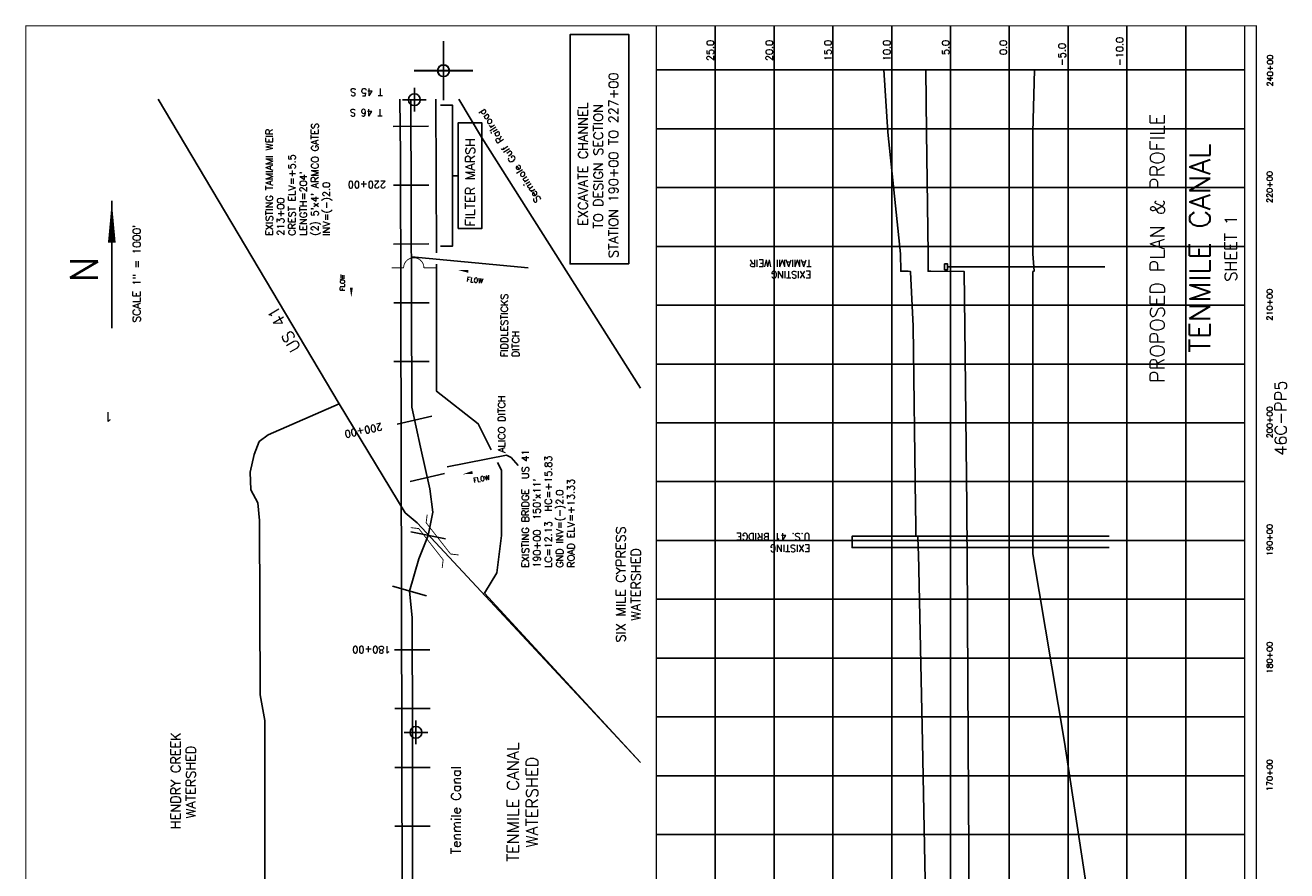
# Model space of a CAD drawing. Extents: x 217169 to 227892, y 776519 to 792529.
# Tile 2 of 2: x 217169 to 227892, y 785341 to 792529. Entities that reach past the tile are written whole.
import ezdxf
from ezdxf.enums import TextEntityAlignment as Align

# ---------------------------------------------------------------- set-up
doc = ezdxf.new("R2010")
doc.units = 0
doc.header["$LTSCALE"] = 800
doc.header["$PDMODE"] = 34
doc.header["$PDSIZE"] = 100
doc.linetypes.add('DASHED', pattern=[0])
doc.linetypes.add('STREAM', pattern=[0])
doc.layers.get('0').update_dxf_attribs({"linetype": 'CONTINUOUS'})
for name, color, linetype in [('BORDER', 1, 'CONTINUOUS'), ('GRID', 2, 'CONTINUOUS'), ('MAJROADS', 9, 'CONTINUOUS'), ('PROPOSED', 7, 'CONTINUOUS'), ('RR', 13, 'CONTINUOUS'), ('SEC', 2, 'CONTINUOUS'), ('STATIONS', 7, 'CONTINUOUS'), ('STRUCTTEXT', 7, 'CONTINUOUS'), ('STRUCTURES', 1, 'CONTINUOUS'), ('TEXT', 7, 'CONTINUOUS'), ('TRUNKS', 5, 'STREAM'), ('WSHEDS', 3, 'CONTINUOUS')]:
    doc.layers.add(name, color=color, linetype=linetype)
doc.styles.get("Standard").update_dxf_attribs({"font": 'ROMANS'})

# ---------------------------------------------------------------- blocks, each defined once
blk = doc.blocks.new('FLARROW')
at = {"color": 0}
blk.add_lwpolyline([(-0.28, 0.019, 0, 0.05, 0), (-0.112, 0.019, 0, 0, -0.087559), (-0.012, 0.001, 0, 0, 0.245722), (0.075, 0.013, 0, 0, -0.309425), (0.212, 0.015, 0, 0, 0), (0.278, 0.013, 0, 0, 0)], format="xyseb", dxfattribs=at)
blk.add_text('FLOW', height=0.08, dxfattribs=at).set_placement((0.015, -0.157), align=Align.CENTER)
blk = doc.blocks.new('TICK')
at = {"color": 0}
for points in [[(500, 0), (500, 1000)], [(0, 500), (1000, 500)]]:
    blk.add_lwpolyline(points, dxfattribs=at)
blk.add_point((500, 500), dxfattribs=at)
blk = doc.blocks.new('WEIR')
at = {"layer": 'STRUCTURES', "color": 0, "const_width": 30}
blk.add_lwpolyline([(13, 761), (13, 358, -1), (13, -332), (13, -734)], format="xyb", dxfattribs=at)
blk = doc.blocks.new('BRIDGE')
at = {"layer": 'STRUCTURES', "color": 0, "const_width": 20}
for points in [[(-234, -534), (-101, -402), (-101, 496), (-234, 629)], [(244, -534), (112, -402), (112, 496), (244, 629)]]:
    blk.add_lwpolyline(points, dxfattribs=at)

msp = doc.modelspace()

# ---------------------------------------------------------------- linework, layer by layer
at = {"color": 0}
msp.add_lwpolyline([(224984, 790475), (224984, 790500), (225009, 790500), (225009, 790450), (224984, 790450)], close=True, dxfattribs=at)
msp.add_lwpolyline([(225009, 790475), (226346, 790475)], dxfattribs=at)
at = {"layer": 'BORDER', "color": 0, "const_width": 10}
msp.add_lwpolyline([(227634, 776524), (227634, 792524), (217174, 792524), (217174, 776524)], close=True, dxfattribs=at)
for points in [[(222534, 776524), (222534, 792524)], [(227534, 776524), (227534, 792524)]]:
    msp.add_lwpolyline(points, dxfattribs=at)
at = {"layer": 'GRID', "color": 0}
for points in [[(223034, 776524), (223034, 792524)], [(223534, 776524), (223534, 792524)], [(224034, 776524), (224034, 792524)], [(224534, 776524), (224534, 792524)], [(225034, 776524), (225034, 792524)], [(225534, 776524), (225534, 792524)], [(226034, 776524), (226034, 792524)], [(226534, 776524), (226534, 792524)], [(227034, 776524), (227034, 792524)], [(227534, 792149), (222534, 792149)], [(227534, 791649), (222534, 791649)], [(227534, 791149), (222534, 791149)], [(227534, 790649), (222534, 790649)], [(227534, 790149), (222534, 790149)], [(227534, 789649), (222534, 789649)], [(227534, 789149), (222534, 789149)], [(227534, 788649), (222534, 788649)], [(227534, 788149), (222534, 788149)], [(227534, 787649), (222534, 787649)], [(227534, 787149), (222534, 787149)], [(227534, 786649), (222534, 786649)], [(227534, 786149), (222534, 786149)], [(227534, 785649), (222534, 785649)]]:
    msp.add_lwpolyline(points, dxfattribs=at)
at = {"layer": 'MAJROADS', "color": 0}
for points in [[(218300, 791900), (219837, 789310), (220400, 788385), (220500, 788300), (222400, 786261)], [(219175, 781389), (219209, 782587), (219206, 786618), (219166, 786836), (219160, 788319), (219145, 788470), (219087, 788579), (219080, 788730), (219114, 788881), (219157, 788989), (219233, 789048), (219837, 789310)]]:
    msp.add_lwpolyline(points, dxfattribs=at)
at = {"layer": 'PROPOSED', "color": 0}
for points in [[(222300, 790500), (221800, 790500), (221800, 792450), (222300, 792450)], [(220850, 790800), (220850, 791700), (221050, 791700), (221050, 790800)]]:
    msp.add_lwpolyline(points, close=True, dxfattribs=at)
for points in [[(224842, 784085), (224797, 786435), (224761, 788035), (224760, 788084), (224758, 788085), (224756, 788185), (224739, 788186), (224738, 788285), (224736, 788435), (224717, 789971), (224695, 790434), (224695, 790435), (224674, 790437), (224611, 790438), (224609, 790585), (224501, 791621), (224468, 792149)], [(224824, 792149), (224830, 791621), (224843, 790585), (224843, 790438), (224867, 790437), (225151, 790435), (225151, 790434), (225156, 789971), (225172, 788435), (225173, 788285), (225175, 788186), (225174, 788185), (225175, 788085), (225175, 788084), (225175, 788035), (225184, 786435), (225197, 784085)], [(220700, 790650), (220800, 790650), (220800, 791850), (220700, 791850)], [(220800, 791250), (220850, 791250)], [(225734, 790435), (225741, 790438)], [(225741, 790438), (225741, 790438)], [(225741, 790438), (225741, 790438)]]:
    msp.add_lwpolyline(points, dxfattribs=at)
at = {"layer": 'PROPOSED', "color": 0, "linetype": 'DASHED'}
for points in [[(225741, 790438), (225744, 790438), (225734, 790585), (225734, 791621), (225747, 792149)], [(225892, 777149), (225894, 777235), (226134, 778035), (226134, 778735), (226134, 779335), (226134, 779535), (226134, 780135), (226134, 781135), (226134, 781335), (226049, 781485), (226004, 781735), (225884, 782535), (226359, 784085), (226004, 786435), (225734, 788035), (225734, 788084), (225734, 788085), (225734, 788185), (225734, 788186), (225734, 788285), (225734, 788435), (225734, 789971), (225734, 790434), (225734, 790435)], [(226384, 788089), (224198, 788089), (224198, 788185), (226384, 788185)]]:
    msp.add_lwpolyline(points, dxfattribs=at)
at = {"layer": 'RR', "color": 0}
msp.add_lwpolyline([(220856, 791900), (221047, 791579), (222400, 789445)], dxfattribs=at)
at = {"layer": 'SEC', "color": 0}
for p in [(220477, 791896), (220490, 786517)]:
    msp.add_point(p, dxfattribs=at)
at = {"layer": 'STATIONS', "color": 0}
for p, q in [((220298, 791669), (220598, 791670)), ((220299, 791169), (220599, 791170)), ((220300, 790669), (220600, 790670)), ((220302, 790169), (220602, 790170)), ((220303, 789669), (220603, 789670)), ((220332, 789139), (220625, 789205)), ((220441, 788651), (220734, 788717)), ((220447, 788222), (220741, 788162)), ((220292, 787759), (220581, 787677)), ((220309, 787219), (220609, 787219)), ((220310, 786719), (220610, 786719)), ((220310, 786219), (220610, 786219)), ((220311, 785719), (220611, 785719))]:
    msp.add_line(p, q, dxfattribs=at)
at = {"layer": 'TEXT', "color": 0}
msp.add_line((217905, 791035), (217905, 789955), dxfattribs=at)
msp.add_lwpolyline([(217905, 791035, 0, 65.7, 0), (217905, 790682, 65.7, 65.7, 0)], format="xyseb", dxfattribs=at)
at = {"layer": 'TRUNKS', "color": 0, "linetype": 'STREAM'}
msp.add_lwpolyline([(220447, 791900), (220447, 791896), (220454, 789283), (220530, 788943), (220609, 788587), (220634, 788390), (220594, 788192), (220516, 787994), (220436, 787717), (220458, 787495), (220460, 786517), (220465, 781272), (220513, 778057), (220506, 778042)], dxfattribs=at)
at = {"layer": 'TRUNKS', "color": 0}
for points in [[(220453, 790561), (221444, 790468)], [(220755, 788775), (221261, 788875), (221301, 788854), (221358, 788786)]]:
    msp.add_lwpolyline(points, dxfattribs=at)
msp.add_lwpolyline([(219941, 790214, 0, 25, 0), (219941, 790297, 0, 0, -0.087559), (219950, 790347, 0, 0, 0.245722), (219944, 790391, 0, 0, -0.309425), (219943, 790459, 0, 0, 0), (219944, 790493, 0, 0, 0)], format="xyseb", dxfattribs=at)
at = {"layer": 'WSHEDS', "color": 0}
msp.add_lwpolyline([(217982, 781029), (217982, 781129, -0.414214), (218082, 781229), (220282, 781229, 0.414907), (220382, 781329), (220358, 791427, 0.002027), (220358, 791428), (220353, 791900, -0.000044)], format="xyb", dxfattribs=at)
for points in [[(220664, 790594), (220660, 791898), (220660, 791900)], [(221131, 788920), (221020, 789141), (220666, 789418), (220664, 790499)], [(222400, 786261), (221072, 787700), (221179, 787875), (221218, 788192), (221218, 788746), (221184, 788813)]]:
    msp.add_lwpolyline(points, dxfattribs=at)

# ---------------------------------------------------------------- block references
at = {"color": 0, "xscale": 0.5, "yscale": 0.5, "zscale": 0.5}
for p in [(220474, 791892), (220475, 791893)]:
    msp.add_blockref('TICK', p, dxfattribs=at)
at = {"layer": 'STRUCTURES', "color": 0}
for name, p, xscale, yscale, zscale, rotation in [('WEIR', (220475, 790463), 0.25, 0.25, 0.25, 90), ('BRIDGE', (220640, 788157), 0.375, 0.375, 0.375, 218.0470425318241)]:
    msp.add_blockref(name, p, dxfattribs=dict(at, xscale=xscale, yscale=yscale, zscale=zscale, rotation=rotation))
at = {"layer": 'TRUNKS', "color": 0, "xscale": 500, "yscale": 500, "zscale": 500}
for p, rotation in [((220990, 790421), 353.2862892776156), ((221028, 788729), 10.95406264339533)]:
    msp.add_blockref('FLARROW', p, dxfattribs=dict(at, rotation=rotation))

# ---------------------------------------------------------------- texts
at = {"layer": 'PROPOSED', "color": 0}
for s, height, rotation, p in [('STATION 190+00 TO 227+00', 80, 90, (222209, 790550)), ('EXCAVATE CHANNEL', 80, 90, (221950, 790825)), ('TO DESIGN SECTION', 80, 90, (222080, 790800)), ('FILTER MARSH', 80, 90, (220992, 790818)), ('TAMIAMI WEIR', 60, 180, (223852, 790535)), ('EXISTING', 60, 180, (223852, 790438)), ('U.S. 41 BRIDGE', 60, 180, (223843, 788210)), ('EXISTING ', 60, 180, (223843, 788113))]:
    msp.add_text(s, height=height, rotation=rotation, dxfattribs=at).set_placement(p)
for s, height, p in [('PROPOSED PLAN & PROFILE', 120, (226852, 790632)), ('46C-PP5', 100, (227891, 789189))]:
    msp.add_text(s, height=height, rotation=90, dxfattribs=at).set_placement(p, align=Align.CENTER)
at = {"layer": 'RR', "color": 0}
msp.add_text('Seminole Gulf Railroad', height=60, rotation=122, dxfattribs=at).set_placement((221557, 791045))
at = {"layer": 'STATIONS', "color": 0}
for s, rotation, p in [('220+00', 180, (220073, 791204)), ('200+00', 192, (220038, 789113)), ('180+00', 180, (220112, 787251))]:
    msp.add_text(s, height=60, rotation=rotation, dxfattribs=at).set_placement(p, align=Align.CENTER)
at = {"layer": 'STRUCTTEXT', "color": 0}
for s, p in [('EXISTING TAMIAMI WEIR', (219273, 790740)), ("(2) 5'x4' ARMCO GATES", (219661, 790740)), ('CREST ELV=+5.5', (219467, 790740)), ("LENGTH=204'", (219564, 790740)), ('INV=(-)2.0', (219758, 790740)), ('213+00 ', (219370, 790740)), ('EXISTING BRIDGE  US 41', (221451, 787917)), ('LC=12.13  HC=+15.83', (221645, 787917)), ("190+00  150'x11'", (221548, 787917)), ('ROAD ELV=+13.33', (221839, 787917)), ('GND INV=(-)2.0', (221742, 787917))]:
    msp.add_text(s, height=60, rotation=90, dxfattribs=at).set_placement(p)
at = {"layer": 'TEXT', "color": 0}
for s, height, rotation, p in [('25.0', 60, 90, (223023, 792225)), ('20.0', 60, 90, (223523, 792225)), ('15.0', 60, 90, (224023, 792225)), ('10.0', 60, 90, (224523, 792225)), ('5.0', 60, 90, (225023, 792276)), ('0.0', 60, 90, (225514, 792276)), ('-10.0', 60, 90, (226501, 792182)), ('-5.0', 60, 90, (226013, 792182)), ('T 45 S', 60, 180, (220209, 791990)), ('T 46 S', 60, 180, (220206, 791817)), ('FIDDLESTICKS', 60, 90, (221271, 789708)), ('US 41', 100, 120, (219516, 789787)), ('DITCH', 60, 90, (221368, 789708)), ('ALICO DITCH', 60, 90, (221249, 788895)), ('1', 80, 180, (217913, 789240)), ('HENDRY CREEK ', 80, 90, (218488, 785695)), ('WATERSHED', 80, 90, (218617, 785788))]:
    msp.add_text(s, height=height, rotation=rotation, dxfattribs=at).set_placement(p)
for s, height, rotation, p in [('240+00', 50, 90, (227775, 792144)), ('TENMILE CANAL', 175, 90, (227240, 790633)), ('220+00', 50, 90, (227772, 791153)), ('SHEET 1', 100, 90, (227467, 790633)), ('SCALE 1" = 1000\'', 65.73, 90, (218150, 790418)), ('N', 235, 270, (217551, 790451)), ('210+00', 50, 90, (227772, 790153)), ('200+00', 50, 90, (227772, 789153)), ('SIX MILE CYPRESS', 80, 90, (222271, 787776)), ('190+00', 50, 90, (227772, 788153)), ('WATERSHED', 80, 90, (222400, 787776)), ('180+00', 50, 90, (227772, 787153)), ('TENMILE CANAL', 100, 90, (221365, 785925)), ('WATERSHED', 100, 90, (221527, 785925)), ('170+00', 50, 90, (227772, 786153))]:
    msp.add_text(s, height=height, rotation=rotation, dxfattribs=at).set_placement(p, align=Align.CENTER)
at = {"layer": 'TRUNKS', "color": 0}
msp.add_text('FLOW', height=40, rotation=90, dxfattribs=at).set_placement((219887, 790340), align=Align.CENTER)
msp.add_text('Tenmile Canal', height=80, rotation=90, dxfattribs=at).set_placement((220871, 785481))

doc.saveas('drawing.dxf')
